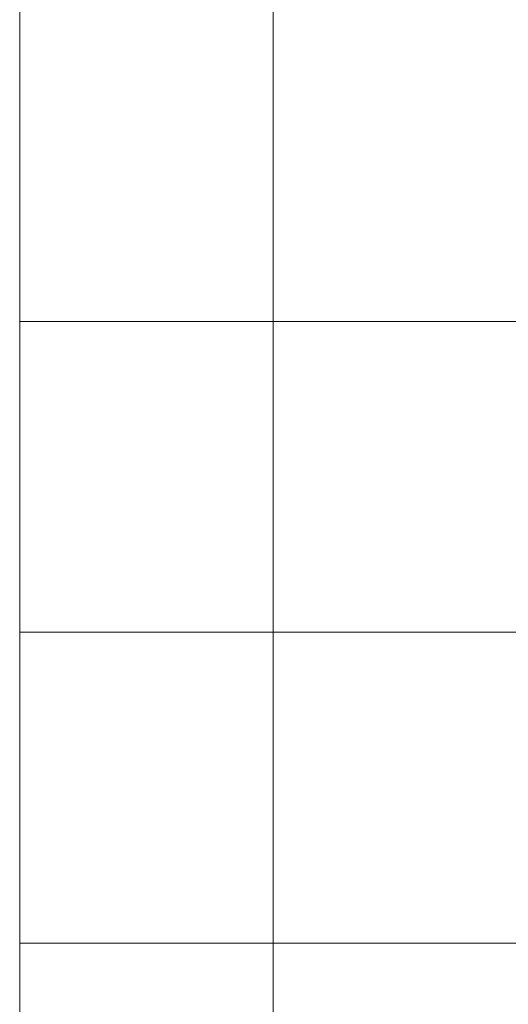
# Model space of a CAD drawing. Extents: x -142 to 528, y -48 to 546.
# Tile 2 of 28: x -86 to -77, y 45 to 64. Entities that reach past the tile are written whole.
import ezdxf
from ezdxf.lldxf.tags import DXFTag

# ---------------------------------------------------------------- set-up
doc = ezdxf.new("R2010")
doc.units = 0
doc.layers.get('0').update_dxf_attribs({"lineweight": 35})
doc.layers.add('5_OG-BESTAND', color=7, linetype='Continuous', lineweight=25)
doc.layers.add('5_OG-SCHRAFF-FILL', color=7, linetype='Continuous', lineweight=25)
tags = doc.linetypes.add('VERDECKT2_S2', pattern=[0.0027, 0.002, -0.0007]).pattern_tags.tags
tags[6:7] = [DXFTag(74, 4), DXFTag(75, 0), DXFTag(340, '0'), DXFTag(46, 1.0), DXFTag(50, 0.0), DXFTag(44, 0.0), DXFTag(45, 0.0)]
tags[4:5] = [DXFTag(74, 4), DXFTag(75, 0), DXFTag(340, '0'), DXFTag(46, 1.0), DXFTag(50, 0.0), DXFTag(44, 0.0), DXFTag(45, 0.0)]

# ---------------------------------------------------------------- blocks, each defined once
blk = doc.blocks.new('Referenz-A07AMIMB1N', base_point=(-124.39, -25.004))
at = {"layer": '5_OG-BESTAND', "color": 0, "lineweight": 18}
blk.add_line((-85.971, 34.466), (-85.971, 240.566), dxfattribs=at)
at = {"layer": '5_OG-BESTAND', "color": 0, "linetype": 'VERDECKT2_S2', "lineweight": 18, "ltscale": 0.18}
blk.add_line((-81.081, 239.962), (-81.081, 39.313), dxfattribs=at)
at = {"layer": '5_OG-SCHRAFF-FILL', "color": 0, "lineweight": 13}
for p, q in [((-85.971, 58.553), (-28.207, 58.553)), ((-85.971, 52.553), (-32.785, 52.553)), ((-85.971, 46.553), (-37.362, 46.553))]:
    blk.add_line(p, q, dxfattribs=at)

msp = doc.modelspace()

# ---------------------------------------------------------------- block references
at = {"color": 251, "lineweight": 25, "ltscale": 0.25, "true_color": 0x585858}
msp.add_blockref('Referenz-A07AMIMB1N', (-124.39, -25.004), dxfattribs=at)

doc.saveas('drawing.dxf')
